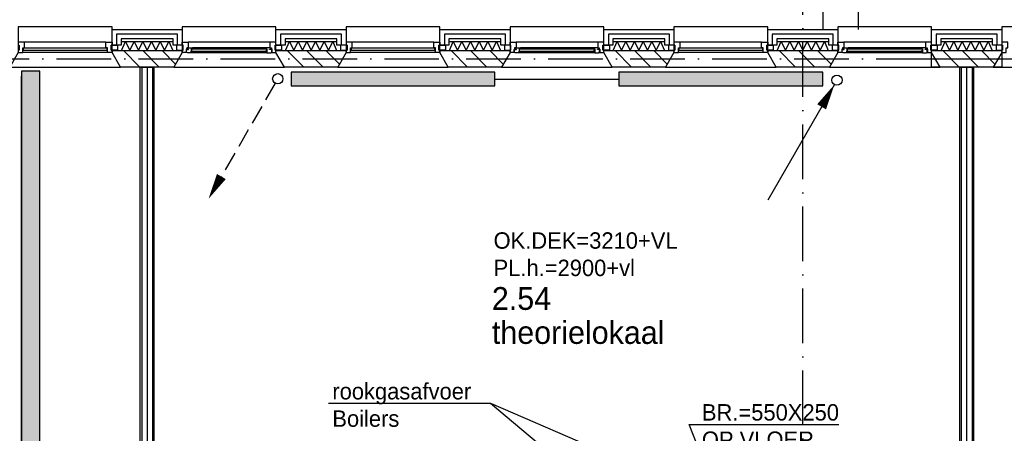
# Model space of a CAD drawing. Extents: x -1448 to 118900, y -195097 to 442500.
# Tile 41 of 103: x 23666 to 34479, y 417067 to 421602. Entities that reach past the tile are written whole.
import ezdxf

# ---------------------------------------------------------------- set-up
doc = ezdxf.new("R2010")
doc.units = 0
doc.header["$LTSCALE"] = 100
doc.linetypes.add('2322107', pattern=[2000, 1000, 1000])
doc.linetypes.add('DASHDOT', pattern=[9, 6, -1.5, 0, -1.5])
doc.layers.get('0').update_dxf_attribs({"linetype": 'CONTINUOUS'})
for name, color, linetype in [('AL$7----_STRAMIEN', 1, 'DASHDOT'), ('AL21----_BUITENWAND', 4, 'CONTINUOUS'), ('AL21K---_ISOLATIE', 1, 'CONTINUOUS'), ('AL22----_BINNENWAND', 7, 'CONTINUOUS'), ('AL27----_DAKEN', 7, 'CONTINUOUS'), ('AL28----_KONSTRUKTIE', 3, 'CONTINUOUS'), ('AL31----_BUITENKOZ', 7, 'CONTINUOUS'), ('ALL-----_REFLIJNEN', 8, 'CONTINUOUS'), ('ALXA3---_VOLZWART', 14, 'CONTINUOUS'), ('ALXAA---_GEWBETON', 12, 'CONTINUOUS'), ('ALXAB---_PREFABBETON', 1, 'CONTINUOUS'), ('BOUW', 8, 'CONTINUOUS'), ('KABELGOOT1', 8, 'CONTINUOUS'), ('WL$1----', 4, 'CONTINUOUS'), ('WL561---', 4, 'CONTINUOUS'), ('WL561---_AANVOER', 4, 'CONTINUOUS'), ('WL561---_RETOUR', 4, 'CONTINUOUS'), ('WL570---', 3, 'CONTINUOUS'), ('WM570---', 1, 'CONTINUOUS')]:
    doc.layers.add(name, color=color, linetype=linetype)
doc.styles.add('BURO-018', font='BUROFONT.shx', dxfattribs={"height": 180})
doc.styles.add('BURO-025', font='BUROFONT.shx', dxfattribs={"height": 250})

# ---------------------------------------------------------------- blocks, each defined once
blk = doc.blocks.new('EH100000')
at = {"linetype": 'BYBLOCK'}
for p, q in [((1, 0.5), (0, 0.5)), ((1, 0.5, 1), (0, 0.5, 1)), ((0, -0.5, 1), (1, -0.5, 1)), ((1, -0.5), (0, -0.5))]:
    blk.add_line(p, q, dxfattribs=at)
at = {"linetype": 'BYBLOCK', "invisible_edges": 15}
for points in [[(1, -0.5), (0, -0.5), (0, 0.5), (1, 0.5)], [(0, 0.5), (1, 0.5), (1, 0.5, 1), (0, 0.5, 1)], [(0, -0.5, 1), (1, -0.5, 1), (1, -0.5), (0, -0.5)]]:
    blk.add_3dface(points, dxfattribs=at)
blk = doc.blocks.new('EH100005')
blk.add_lwpolyline([(-1, -0.5), (0, -0.5), (0, 0.5), (-1, 0.5)])
blk = doc.blocks.new('CVHATCH1')
at = {"color": 0, "linetype": 'CONTINUOUS'}
blk.add_solid([(-0.5, -0.5), (0.5, -0.5), (-0.5, 0.5), (0.5, 0.5)], dxfattribs=at)
blk = doc.blocks.new('2322401')
at = {"color": 0, "linetype": 'CONTINUOUS'}
for p, q in [((-0.5, 0.5, 1), (-0.5, 0.5)), ((-0.5, 0.5, 1), (-0.5, -0.5, 1)), ((0.5, 0.5, 1), (-0.5, 0.5, 1)), ((0.5, 0.5), (-0.5, 0.5)), ((-0.5, 0.5), (-0.5, -0.5)), ((0.5, 0.5, 1), (0.5, 0.5)), ((0.5, -0.5, 1), (0.5, 0.5, 1)), ((0.5, -0.5), (0.5, 0.5)), ((-0.5, -0.5, 1), (-0.5, -0.5)), ((-0.5, -0.5, 1), (0.5, -0.5, 1)), ((-0.5, -0.5), (0.5, -0.5)), ((0.5, -0.5, 1), (0.5, -0.5))]:
    blk.add_line(p, q, dxfattribs=at)
blk = doc.blocks.new('LDV4107')
at = {"color": 0, "linetype": 'CONTINUOUS'}
blk.add_line((-0.25, -0.433), (-6.75, -11.691), dxfattribs=at)
blk.add_lwpolyline([(-0.25, -0.433, 0, 1, 0), (-1.5, -2.598, 1, 1, 0)], format="xyseb", dxfattribs=at)
blk.add_circle((0, 0), 0.5, dxfattribs=at)
blk = doc.blocks.new('LDV2108')
at = {"color": 0, "linetype": 'CONTINUOUS'}
for p, q in [((-0.25, -0.433), (-1.187, -2.057)), ((-1.562, -2.706), (-2.5, -4.33)), ((-2.875, -4.98), (-3.812, -6.603)), ((-4.187, -7.253), (-5.125, -8.877)), ((-5.5, -9.526), (-6.437, -11.15))]:
    blk.add_line(p, q, dxfattribs=at)
blk.add_lwpolyline([(-6.75, -11.691, 0, 1, 0), (-5.5, -9.526, 1, 1, 0)], format="xyseb", dxfattribs=at)
blk.add_circle((0, 0), 0.5, dxfattribs=at)

msp = doc.modelspace()

# ---------------------------------------------------------------- hatches: boundary and pattern name
at = {"layer": 'WM570---', "linetype": 'CONTINUOUS'}
h = msp.add_hatch(dxfattribs=at)
h.set_pattern_fill('DOTS', color=8, scale=20, style=0)
h.set_pattern_definition([(0, (0, 558400.235), (15.875, 31.75), [0, -31.75])])
h.paths.add_polyline_path([(23685.8, 414756.3), (23885.5, 414756.3), (23885.9, 421038.3), (23685.9, 421038.3)])

# ---------------------------------------------------------------- linework, layer by layer
at = {"layer": 'AL$7----_STRAMIEN', "color": 1}
for points in [[(32265.4, 371249), (32265.4, 439880.9)], [(2467.7, 421172.7), (88065.4, 421172.7)]]:
    msp.add_lwpolyline(points, dxfattribs=at)
at = {"layer": 'AL21----_BUITENWAND', "color": 8}
for p, q in [((24680.4, 421323.7), (24680.4, 421492.7)), ((24680.4, 421492.7), (25450.4, 421492.7)), ((25450.4, 421492.7), (25450.4, 421323.7)), ((26480.4, 421323.7), (26480.4, 421492.7)), ((26480.4, 421492.7), (27250.4, 421492.7)), ((27250.4, 421492.7), (27250.4, 421323.7)), ((28280.4, 421323.7), (28280.4, 421492.7)), ((28280.4, 421492.7), (29050.4, 421492.7)), ((29050.4, 421492.7), (29050.4, 421323.7)), ((30080.4, 421323.7), (30080.4, 421492.7)), ((30080.4, 421492.7), (30850.4, 421492.7)), ((30850.4, 421492.7), (30850.4, 421323.7)), ((31880.4, 421323.7), (31880.4, 421492.7)), ((31880.4, 421492.7), (32650.4, 421492.7)), ((32650.4, 421492.7), (32650.4, 421323.7)), ((33680.4, 421323.7), (33680.4, 421492.7)), ((33680.4, 421492.7), (34450.4, 421492.7)), ((34450.4, 421492.7), (34450.4, 421323.7)), ((24780.4, 421323.7), (24680.4, 421323.7)), ((25350.4, 421392.7), (24780.4, 421392.7)), ((24780.4, 421392.7), (24780.4, 421323.7)), ((25350.4, 421323.7), (25350.4, 421392.7)), ((25450.4, 421323.7), (25350.4, 421323.7)), ((26580.4, 421323.7), (26480.4, 421323.7)), ((27150.4, 421392.7), (26580.4, 421392.7)), ((26580.4, 421392.7), (26580.4, 421323.7)), ((27150.4, 421323.7), (27150.4, 421392.7)), ((27250.4, 421323.7), (27150.4, 421323.7)), ((28380.4, 421323.7), (28280.4, 421323.7)), ((28950.4, 421392.7), (28380.4, 421392.7)), ((28380.4, 421392.7), (28380.4, 421323.7)), ((28950.4, 421323.7), (28950.4, 421392.7)), ((29050.4, 421323.7), (28950.4, 421323.7)), ((30180.4, 421323.7), (30080.4, 421323.7)), ((30750.4, 421392.7), (30180.4, 421392.7)), ((30180.4, 421392.7), (30180.4, 421323.7)), ((30750.4, 421323.7), (30750.4, 421392.7)), ((30850.4, 421323.7), (30750.4, 421323.7)), ((31980.4, 421323.7), (31880.4, 421323.7)), ((32550.4, 421392.7), (31980.4, 421392.7)), ((31980.4, 421392.7), (31980.4, 421323.7)), ((32550.4, 421323.7), (32550.4, 421392.7)), ((32650.4, 421323.7), (32550.4, 421323.7)), ((33780.4, 421323.7), (33680.4, 421323.7)), ((34350.4, 421392.7), (33780.4, 421392.7)), ((33780.4, 421392.7), (33780.4, 421323.7)), ((34350.4, 421323.7), (34350.4, 421392.7)), ((34450.4, 421323.7), (34350.4, 421323.7))]:
    msp.add_line(p, q, dxfattribs=at)
at = {"layer": 'AL21K---_ISOLATIE', "color": 8, "linetype": 'CONTINUOUS'}
for p, q in [((24780.4, 421362.7), (25350.4, 421362.7)), ((24784.6, 421262.7), (24827.9, 421362.7)), ((24827.9, 421362.7), (24875.4, 421262.7)), ((24875.4, 421262.7), (24922.9, 421362.7)), ((24922.9, 421362.7), (24970.4, 421262.7)), ((24970.4, 421262.7), (25017.9, 421362.7)), ((25017.9, 421362.7), (25065.4, 421262.7)), ((25065.4, 421262.7), (25112.9, 421362.7)), ((25112.9, 421362.7), (25160.4, 421262.7)), ((25160.4, 421262.7), (25207.9, 421362.7)), ((25207.9, 421362.7), (25255.4, 421262.7)), ((25255.4, 421262.7), (25302.9, 421362.7)), ((25302.9, 421362.7), (25346.2, 421262.7)), ((26580.4, 421362.7), (27150.4, 421362.7)), ((26584.6, 421262.7), (26627.9, 421362.7)), ((26627.9, 421362.7), (26675.4, 421262.7)), ((26675.4, 421262.7), (26722.9, 421362.7)), ((26722.9, 421362.7), (26770.4, 421262.7)), ((26770.4, 421262.7), (26817.9, 421362.7)), ((26817.9, 421362.7), (26865.4, 421262.7)), ((26865.4, 421262.7), (26912.9, 421362.7)), ((26912.9, 421362.7), (26960.4, 421262.7)), ((26960.4, 421262.7), (27007.9, 421362.7)), ((27007.9, 421362.7), (27055.4, 421262.7)), ((27055.4, 421262.7), (27102.9, 421362.7)), ((27102.9, 421362.7), (27146.2, 421262.7)), ((28380.4, 421362.7), (28950.4, 421362.7)), ((28384.6, 421262.7), (28427.9, 421362.7)), ((28427.9, 421362.7), (28475.4, 421262.7)), ((28475.4, 421262.7), (28522.9, 421362.7)), ((28522.9, 421362.7), (28570.4, 421262.7)), ((28570.4, 421262.7), (28617.9, 421362.7)), ((28617.9, 421362.7), (28665.4, 421262.7)), ((28665.4, 421262.7), (28712.9, 421362.7)), ((28712.9, 421362.7), (28760.4, 421262.7)), ((28760.4, 421262.7), (28807.9, 421362.7)), ((28807.9, 421362.7), (28855.4, 421262.7)), ((28855.4, 421262.7), (28902.9, 421362.7)), ((28902.9, 421362.7), (28946.2, 421262.7)), ((30180.4, 421362.7), (30750.4, 421362.7)), ((30184.6, 421262.7), (30227.9, 421362.7)), ((30227.9, 421362.7), (30275.4, 421262.7)), ((30275.4, 421262.7), (30322.9, 421362.7)), ((30322.9, 421362.7), (30370.4, 421262.7)), ((30370.4, 421262.7), (30417.9, 421362.7)), ((30417.9, 421362.7), (30465.4, 421262.7)), ((30465.4, 421262.7), (30512.9, 421362.7)), ((30512.9, 421362.7), (30560.4, 421262.7)), ((30560.4, 421262.7), (30607.9, 421362.7)), ((30607.9, 421362.7), (30655.4, 421262.7)), ((30655.4, 421262.7), (30702.9, 421362.7)), ((30702.9, 421362.7), (30746.2, 421262.7)), ((31980.4, 421362.7), (32550.4, 421362.7)), ((31984.6, 421262.7), (32027.9, 421362.7)), ((32027.9, 421362.7), (32075.4, 421262.7)), ((32075.4, 421262.7), (32122.9, 421362.7)), ((32122.9, 421362.7), (32170.4, 421262.7)), ((32170.4, 421262.7), (32217.9, 421362.7)), ((32217.9, 421362.7), (32265.4, 421262.7)), ((32265.4, 421262.7), (32312.9, 421362.7)), ((32312.9, 421362.7), (32360.4, 421262.7)), ((32360.4, 421262.7), (32407.9, 421362.7)), ((32407.9, 421362.7), (32455.4, 421262.7)), ((32455.4, 421262.7), (32502.9, 421362.7)), ((32502.9, 421362.7), (32546.2, 421262.7)), ((33780.4, 421362.7), (34350.4, 421362.7)), ((33784.6, 421262.7), (33827.9, 421362.7)), ((33827.9, 421362.7), (33875.4, 421262.7)), ((33875.4, 421262.7), (33922.9, 421362.7)), ((33922.9, 421362.7), (33970.4, 421262.7)), ((33970.4, 421262.7), (34017.9, 421362.7)), ((34017.9, 421362.7), (34065.4, 421262.7)), ((34065.4, 421262.7), (34112.9, 421362.7)), ((34112.9, 421362.7), (34160.4, 421262.7)), ((34160.4, 421262.7), (34207.9, 421362.7)), ((34207.9, 421362.7), (34255.4, 421262.7)), ((34255.4, 421262.7), (34302.9, 421362.7)), ((34302.9, 421362.7), (34346.2, 421262.7)), ((24780.4, 421262.7), (25350.4, 421262.7)), ((26580.4, 421262.7), (27150.4, 421262.7)), ((28380.4, 421262.7), (28950.4, 421262.7)), ((30180.4, 421262.7), (30750.4, 421262.7)), ((31980.4, 421262.7), (32550.4, 421262.7)), ((33780.4, 421262.7), (34350.4, 421262.7))]:
    msp.add_line(p, q, dxfattribs=at)
at = {"layer": 'AL22----_BINNENWAND', "color": 8}
for p, q in [((24990.4, 414047.7), (24990.4, 421082.7)), ((24990.4, 421082.7), (25140.4, 421082.7)), ((25140.4, 421082.7), (25140.4, 414047.7)), ((33990.4, 414372.7), (33990.4, 421082.7)), ((33990.4, 421082.7), (34140.4, 421082.7)), ((34140.4, 421082.7), (34140.4, 414372.7))]:
    msp.add_line(p, q, dxfattribs=at)
at = {"layer": 'AL22----_BINNENWAND', "color": 8, "linetype": 'CONTINUOUS'}
for p, q in [((25005.4, 421082.7), (25005.4, 414047.7)), ((25125.4, 421082.7), (25125.4, 414047.7)), ((34005.4, 421082.7), (34005.4, 414372.7)), ((34125.4, 421082.7), (34125.4, 414372.7))]:
    msp.add_line(p, q, dxfattribs=at)
at = {"layer": 'AL27----_DAKEN', "color": 8}
for p, q in [((32875.4, 439182.7), (32875.4, 421492.7)), ((32485.4, 438792.7), (32485.4, 421492.7))]:
    msp.add_line(p, q, dxfattribs=at)
at = {"layer": 'AL28----_KONSTRUKTIE', "color": 8}
for p, q in [((24680.4, 421242.7), (24680.4, 421262.7)), ((24680.4, 421262.7), (25450.4, 421262.7)), ((24772.8, 421082.7), (24680.4, 421242.7)), ((25450.4, 421242.7), (25358, 421082.7)), ((25450.4, 421262.7), (25450.4, 421242.7)), ((26480.4, 421242.7), (26480.4, 421262.7)), ((26480.4, 421262.7), (27250.4, 421262.7)), ((26572.8, 421082.7), (26480.4, 421242.7)), ((27250.4, 421242.7), (27158, 421082.7)), ((27250.4, 421262.7), (27250.4, 421242.7)), ((28280.4, 421242.7), (28280.4, 421262.7)), ((28280.4, 421262.7), (29050.4, 421262.7)), ((28372.8, 421082.7), (28280.4, 421242.7)), ((29050.4, 421242.7), (28958, 421082.7)), ((29050.4, 421262.7), (29050.4, 421242.7)), ((30080.4, 421242.7), (30080.4, 421262.7)), ((30080.4, 421262.7), (30850.4, 421262.7)), ((30172.8, 421082.7), (30080.4, 421242.7)), ((30850.4, 421242.7), (30758, 421082.7)), ((30850.4, 421262.7), (30850.4, 421242.7)), ((31880.4, 421242.7), (31880.4, 421262.7)), ((31880.4, 421262.7), (32650.4, 421262.7)), ((31972.8, 421082.7), (31880.4, 421242.7)), ((32650.4, 421242.7), (32558, 421082.7)), ((32650.4, 421262.7), (32650.4, 421242.7)), ((33680.4, 421262.7), (34450.4, 421262.7)), ((33680.4, 421082.7), (33680.4, 421262.7)), ((33680.4, 421242.7), (33680.4, 421262.7)), ((33680.4, 421262.7), (34450.4, 421262.7)), ((33772.8, 421082.7), (33680.4, 421242.7)), ((34450.4, 421242.7), (34358, 421082.7)), ((34450.4, 421262.7), (34450.4, 421082.7)), ((34450.4, 421262.7), (34450.4, 421242.7)), ((25358, 421082.7), (24772.8, 421082.7)), ((27158, 421082.7), (26572.8, 421082.7)), ((28958, 421082.7), (28372.8, 421082.7)), ((30758, 421082.7), (30172.8, 421082.7)), ((32558, 421082.7), (31972.8, 421082.7)), ((34450.4, 421082.7), (33680.4, 421082.7)), ((34358, 421082.7), (33772.8, 421082.7))]:
    msp.add_line(p, q, dxfattribs=at)
at = {"layer": 'AL31----_BUITENKOZ', "color": 8}
for points in [[(23650.4, 421242.7), (23558, 421082.7), (24772.8, 421082.7), (24680.4, 421242.7), (24680.4, 421522.7), (23650.4, 421522.7)], [(25450.4, 421242.7), (25358, 421082.7), (26572.8, 421082.7), (26480.4, 421242.7), (26480.4, 421522.7), (25450.4, 421522.7)], [(27250.4, 421242.7), (27158, 421082.7), (28372.8, 421082.7), (28280.4, 421242.7), (28280.4, 421522.7), (27250.4, 421522.7)], [(29050.4, 421242.7), (28958, 421082.7), (30172.8, 421082.7), (30080.4, 421242.7), (30080.4, 421522.7), (29050.4, 421522.7)], [(30850.4, 421242.7), (30758, 421082.7), (31972.8, 421082.7), (31880.4, 421242.7), (31880.4, 421522.7), (30850.4, 421522.7)], [(32650.4, 421242.7), (32558, 421082.7), (33772.8, 421082.7), (33680.4, 421242.7), (33680.4, 421522.7), (32650.4, 421522.7)], [(34450.4, 421242.7), (34358, 421082.7), (35572.8, 421082.7), (35480.4, 421242.7), (35480.4, 421522.7), (34450.4, 421522.7)], [(24670.4, 421267.7), (24670.4, 421323.7), (24741.4, 421323.7), (24741.4, 421267.7)], [(25460.4, 421267.7), (25460.4, 421323.7), (25389.4, 421323.7), (25389.4, 421267.7)], [(25450.4, 421242.7), (25450.4, 421267.7), (25460.4, 421267.7), (25460.4, 421323.7), (25450.4, 421323.7), (25450.4, 421356.7), (25517.4, 421356.7), (25517.4, 421293.7), (25500.4, 421293.7), (25500.4, 421278.7), (25494.4, 421278.7), (25494.4, 421242.7)], [(25507.1, 421239.7), (25504.6, 421244), (25497.6, 421244), (25497.6, 421273.7), (25520.1, 421273.7), (25520.1, 421278.7), (25512.1, 421278.7), (25512.1, 421293.7), (25517.4, 421293.7), (25564.5, 421293.7), (25566.6, 421280.7), (25549.6, 421280.7), (25549.6, 421239.7)], [(26423.7, 421239.7), (26426.1, 421244), (26433.2, 421244), (26433.2, 421273.7), (26410.7, 421273.7), (26410.7, 421278.7), (26418.7, 421278.7), (26418.7, 421293.7), (26413.4, 421293.7), (26366.3, 421293.7), (26364.2, 421280.7), (26381.2, 421280.7), (26381.2, 421239.7)], [(26480.4, 421242.7), (26480.4, 421267.7), (26470.4, 421267.7), (26470.4, 421323.7), (26480.4, 421323.7), (26480.4, 421356.7), (26413.4, 421356.7), (26413.4, 421293.7), (26430.4, 421293.7), (26430.4, 421278.7), (26436.4, 421278.7), (26436.4, 421242.7)], [(26470.4, 421267.7), (26470.4, 421323.7), (26541.4, 421323.7), (26541.4, 421267.7)], [(27260.4, 421267.7), (27260.4, 421323.7), (27189.4, 421323.7), (27189.4, 421267.7)], [(28270.4, 421267.7), (28270.4, 421323.7), (28341.4, 421323.7), (28341.4, 421267.7)], [(29060.4, 421267.7), (29060.4, 421323.7), (28989.4, 421323.7), (28989.4, 421267.7)], [(29050.4, 421242.7), (29050.4, 421267.7), (29060.4, 421267.7), (29060.4, 421323.7), (29050.4, 421323.7), (29050.4, 421356.7), (29117.4, 421356.7), (29117.4, 421293.7), (29100.4, 421293.7), (29100.4, 421278.7), (29094.4, 421278.7), (29094.4, 421242.7)], [(29107.1, 421239.7), (29104.6, 421244), (29097.6, 421244), (29097.6, 421273.7), (29120.1, 421273.7), (29120.1, 421278.7), (29112.1, 421278.7), (29112.1, 421293.7), (29117.4, 421293.7), (29164.5, 421293.7), (29166.6, 421280.7), (29149.6, 421280.7), (29149.6, 421239.7)], [(30023.7, 421239.7), (30026.1, 421244), (30033.2, 421244), (30033.2, 421273.7), (30010.7, 421273.7), (30010.7, 421278.7), (30018.7, 421278.7), (30018.7, 421293.7), (30013.4, 421293.7), (29966.3, 421293.7), (29964.2, 421280.7), (29981.2, 421280.7), (29981.2, 421239.7)], [(30080.4, 421242.7), (30080.4, 421267.7), (30070.4, 421267.7), (30070.4, 421323.7), (30080.4, 421323.7), (30080.4, 421356.7), (30013.4, 421356.7), (30013.4, 421293.7), (30030.4, 421293.7), (30030.4, 421278.7), (30036.4, 421278.7), (30036.4, 421242.7)], [(30070.4, 421267.7), (30070.4, 421323.7), (30141.4, 421323.7), (30141.4, 421267.7)], [(30860.4, 421267.7), (30860.4, 421323.7), (30789.4, 421323.7), (30789.4, 421267.7)], [(31870.4, 421267.7), (31870.4, 421323.7), (31941.4, 421323.7), (31941.4, 421267.7)], [(32660.4, 421267.7), (32660.4, 421323.7), (32589.4, 421323.7), (32589.4, 421267.7)], [(32650.4, 421242.7), (32650.4, 421267.7), (32660.4, 421267.7), (32660.4, 421323.7), (32650.4, 421323.7), (32650.4, 421356.7), (32717.4, 421356.7), (32717.4, 421293.7), (32700.4, 421293.7), (32700.4, 421278.7), (32694.4, 421278.7), (32694.4, 421242.7)], [(32707.1, 421239.7), (32704.6, 421244), (32697.6, 421244), (32697.6, 421273.7), (32720.1, 421273.7), (32720.1, 421278.7), (32712.1, 421278.7), (32712.1, 421293.7), (32717.4, 421293.7), (32764.5, 421293.7), (32766.6, 421280.7), (32749.6, 421280.7), (32749.6, 421239.7)], [(33623.7, 421239.7), (33626.1, 421244), (33633.2, 421244), (33633.2, 421273.7), (33610.7, 421273.7), (33610.7, 421278.7), (33618.7, 421278.7), (33618.7, 421293.7), (33613.4, 421293.7), (33566.3, 421293.7), (33564.2, 421280.7), (33581.2, 421280.7), (33581.2, 421239.7)], [(33680.4, 421242.7), (33680.4, 421267.7), (33670.4, 421267.7), (33670.4, 421323.7), (33680.4, 421323.7), (33680.4, 421356.7), (33613.4, 421356.7), (33613.4, 421293.7), (33630.4, 421293.7), (33630.4, 421278.7), (33636.4, 421278.7), (33636.4, 421242.7)], [(33670.4, 421267.7), (33670.4, 421323.7), (33741.4, 421323.7), (33741.4, 421267.7)], [(34460.4, 421267.7), (34460.4, 421323.7), (34389.4, 421323.7), (34389.4, 421267.7)], [(25549.6, 421242), (25549.6, 421255.6), (25566.6, 421255.6), (25566.6, 421242)], [(26381.2, 421242), (26381.2, 421255.6), (26364.2, 421255.6), (26364.2, 421242)], [(29149.6, 421242), (29149.6, 421255.6), (29166.6, 421255.6), (29166.6, 421242)], [(29981.2, 421242), (29981.2, 421255.6), (29964.2, 421255.6), (29964.2, 421242)], [(32749.6, 421242), (32749.6, 421255.6), (32766.6, 421255.6), (32766.6, 421242)], [(33581.2, 421242), (33581.2, 421255.6), (33564.2, 421255.6), (33564.2, 421242)]]:
    msp.add_lwpolyline(points, close=True, dxfattribs=at)
at = {"layer": 'AL31----_BUITENKOZ', "color": 8, "linetype": 'CONTINUOUS'}
for points in [[(23700.4, 421242.7), (23700.4, 421242.7), (23700.4, 421293.7), (23717.4, 421293.7), (23717.4, 421356.7), (23717.4, 421356.7), (23717.4, 421356.7), (23717.4, 421356.7), (23717.4, 421356.7), (23650.4, 421356.7), (23650.4, 421323.7), (23660.4, 421323.7), (23660.4, 421267.7), (23650.4, 421267.7), (23650.4, 421267.7), (23650.4, 421242.7)], [(24625.4, 421268.7), (24625.4, 421289.7), (23705.4, 421289.7), (23705.4, 421268.7)], [(24630.4, 421242.7), (24630.4, 421242.7), (24630.4, 421293.7), (24613.4, 421293.7), (24613.4, 421356.7), (24613.4, 421356.7), (24613.4, 421356.7), (24613.4, 421356.7), (24613.4, 421356.7), (24680.4, 421356.7), (24680.4, 421323.7), (24670.4, 421323.7), (24670.4, 421267.7), (24680.4, 421267.7), (24680.4, 421267.7), (24680.4, 421242.7)], [(27300.4, 421242.7), (27300.4, 421242.7), (27300.4, 421293.7), (27317.4, 421293.7), (27317.4, 421356.7), (27317.4, 421356.7), (27317.4, 421356.7), (27317.4, 421356.7), (27317.4, 421356.7), (27250.4, 421356.7), (27250.4, 421323.7), (27260.4, 421323.7), (27260.4, 421267.7), (27250.4, 421267.7), (27250.4, 421267.7), (27250.4, 421242.7)], [(28225.4, 421268.7), (28225.4, 421289.7), (27305.4, 421289.7), (27305.4, 421268.7)], [(28230.4, 421242.7), (28230.4, 421242.7), (28230.4, 421293.7), (28213.4, 421293.7), (28213.4, 421356.7), (28213.4, 421356.7), (28213.4, 421356.7), (28213.4, 421356.7), (28213.4, 421356.7), (28280.4, 421356.7), (28280.4, 421323.7), (28270.4, 421323.7), (28270.4, 421267.7), (28280.4, 421267.7), (28280.4, 421267.7), (28280.4, 421242.7)], [(30900.4, 421242.7), (30900.4, 421242.7), (30900.4, 421293.7), (30917.4, 421293.7), (30917.4, 421356.7), (30917.4, 421356.7), (30917.4, 421356.7), (30917.4, 421356.7), (30917.4, 421356.7), (30850.4, 421356.7), (30850.4, 421323.7), (30860.4, 421323.7), (30860.4, 421267.7), (30850.4, 421267.7), (30850.4, 421267.7), (30850.4, 421242.7)], [(31825.4, 421268.7), (31825.4, 421289.7), (30905.4, 421289.7), (30905.4, 421268.7)], [(31830.4, 421242.7), (31830.4, 421242.7), (31830.4, 421293.7), (31813.4, 421293.7), (31813.4, 421356.7), (31813.4, 421356.7), (31813.4, 421356.7), (31813.4, 421356.7), (31813.4, 421356.7), (31880.4, 421356.7), (31880.4, 421323.7), (31870.4, 421323.7), (31870.4, 421267.7), (31880.4, 421267.7), (31880.4, 421267.7), (31880.4, 421242.7)], [(34500.4, 421242.7), (34500.4, 421242.7), (34500.4, 421293.7), (34517.4, 421293.7), (34517.4, 421356.7), (34517.4, 421356.7), (34517.4, 421356.7), (34517.4, 421356.7), (34517.4, 421356.7), (34450.4, 421356.7), (34450.4, 421323.7), (34460.4, 421323.7), (34460.4, 421267.7), (34450.4, 421267.7), (34450.4, 421267.7), (34450.4, 421242.7)], [(26379.2, 421257.7), (26379.2, 421278.7), (25551.6, 421278.7), (25551.6, 421257.7)], [(29979.2, 421257.7), (29979.2, 421278.7), (29151.6, 421278.7), (29151.6, 421257.7)], [(33579.2, 421257.7), (33579.2, 421278.7), (32751.6, 421278.7), (32751.6, 421257.7)]]:
    msp.add_lwpolyline(points, close=True, dxfattribs=at)
at = {"layer": 'AL31----_BUITENKOZ', "color": 8}
for points in [[(24613.4, 421356.7), (23717.4, 421356.7)], [(26413.4, 421356.7), (25517.4, 421356.7)], [(26366.3, 421293.7), (25564.5, 421293.7)], [(28213.4, 421356.7), (27317.4, 421356.7)], [(30013.4, 421356.7), (29117.4, 421356.7)], [(29966.3, 421293.7), (29164.5, 421293.7)], [(31813.4, 421356.7), (30917.4, 421356.7)], [(33613.4, 421356.7), (32717.4, 421356.7)], [(33566.3, 421293.7), (32764.5, 421293.7)], [(24630.4, 421242.7), (23700.4, 421242.7)], [(26381.2, 421239.7), (25549.6, 421239.7)], [(28230.4, 421242.7), (27300.4, 421242.7)], [(29981.2, 421239.7), (29149.6, 421239.7)], [(31830.4, 421242.7), (30900.4, 421242.7)], [(33581.2, 421239.7), (32749.6, 421239.7)]]:
    msp.add_lwpolyline(points, dxfattribs=at)
at = {"layer": 'ALL-----_REFLIJNEN', "color": 8, "linetype": 'CONTINUOUS'}
for p, q in [((25400.4, 421442.7), (24730.4, 421442.7)), ((24730.4, 421442.7), (24730.4, 421323.7)), ((25400.4, 421323.7), (25400.4, 421442.7)), ((27200.4, 421442.7), (26530.4, 421442.7)), ((26530.4, 421442.7), (26530.4, 421323.7)), ((27200.4, 421323.7), (27200.4, 421442.7)), ((29000.4, 421442.7), (28330.4, 421442.7)), ((28330.4, 421442.7), (28330.4, 421323.7)), ((29000.4, 421323.7), (29000.4, 421442.7)), ((30800.4, 421442.7), (30130.4, 421442.7)), ((30130.4, 421442.7), (30130.4, 421323.7)), ((30800.4, 421323.7), (30800.4, 421442.7)), ((32600.4, 421442.7), (31930.4, 421442.7)), ((31930.4, 421442.7), (31930.4, 421323.7)), ((32600.4, 421323.7), (32600.4, 421442.7)), ((34400.4, 421442.7), (33730.4, 421442.7)), ((33730.4, 421442.7), (33730.4, 421323.7)), ((34400.4, 421323.7), (34400.4, 421442.7)), ((25065.4, 421082.7), (25065.4, 414047.7)), ((33680.4, 421172.7), (34450.4, 421172.7)), ((34065.4, 421082.7), (34065.4, 414372.7))]:
    msp.add_line(p, q, dxfattribs=at)
at = {"layer": 'ALXA3---_VOLZWART', "color": 8}
for p, q in [((25400.4, 421442.7), (24730.4, 421442.7)), ((24730.4, 421442.7), (24730.4, 421323.7)), ((25400.4, 421323.7), (25400.4, 421442.7)), ((27200.4, 421442.7), (26530.4, 421442.7)), ((26530.4, 421442.7), (26530.4, 421323.7)), ((27200.4, 421323.7), (27200.4, 421442.7)), ((29000.4, 421442.7), (28330.4, 421442.7)), ((28330.4, 421442.7), (28330.4, 421323.7)), ((29000.4, 421323.7), (29000.4, 421442.7)), ((30800.4, 421442.7), (30130.4, 421442.7)), ((30130.4, 421442.7), (30130.4, 421323.7)), ((30800.4, 421323.7), (30800.4, 421442.7)), ((32600.4, 421442.7), (31930.4, 421442.7)), ((31930.4, 421442.7), (31930.4, 421323.7)), ((32600.4, 421323.7), (32600.4, 421442.7)), ((34400.4, 421442.7), (33730.4, 421442.7)), ((33730.4, 421442.7), (33730.4, 421323.7)), ((34400.4, 421323.7), (34400.4, 421442.7))]:
    msp.add_line(p, q, dxfattribs=at)
at = {"layer": 'ALXAA---_GEWBETON', "color": 8}
msp.add_line((33680.4, 421172.7), (34450.4, 421172.7), dxfattribs=at)
at = {"layer": 'ALXAB---_PREFABBETON', "color": 8}
for p, q in [((24804.9, 421262.7), (24984.9, 421082.7)), ((25017, 421262.7), (25197, 421082.7)), ((25229.2, 421262.7), (25376.7, 421115.2)), ((25441.3, 421262.7), (25450.4, 421253.6)), ((26604.9, 421262.7), (26784.9, 421082.7)), ((26817, 421262.7), (26997, 421082.7)), ((27029.2, 421262.7), (27176.7, 421115.2)), ((27241.3, 421262.7), (27250.4, 421253.6)), ((28404.9, 421262.7), (28584.9, 421082.7)), ((28617, 421262.7), (28797, 421082.7)), ((28829.2, 421262.7), (28976.7, 421115.2)), ((29041.3, 421262.7), (29050.4, 421253.6)), ((30204.9, 421262.7), (30384.9, 421082.7)), ((30417, 421262.7), (30597, 421082.7)), ((30629.2, 421262.7), (30776.7, 421115.2)), ((30841.3, 421262.7), (30850.4, 421253.6)), ((32004.9, 421262.7), (32184.9, 421082.7)), ((32217, 421262.7), (32397, 421082.7)), ((32429.2, 421262.7), (32576.7, 421115.2)), ((32641.3, 421262.7), (32650.4, 421253.6)), ((33804.9, 421262.7), (33984.9, 421082.7)), ((34017, 421262.7), (34197, 421082.7)), ((34229.2, 421262.7), (34376.7, 421115.2)), ((34441.3, 421262.7), (34450.4, 421253.6))]:
    msp.add_line(p, q, dxfattribs=at)
at = {"layer": 'WL$1----', "color": 1}
for p, q in [((27057.8, 417396.3), (28836.6, 417396.3)), ((28836.6, 417396.3), (30022.5, 416404.1)), ((28836.6, 417396.3), (31139.4, 416404.1))]:
    msp.add_line(p, q, dxfattribs=at)
at = {"layer": 'WL561---_AANVOER', "linetype": '2322107'}
msp.add_line((28885.4, 420951.3), (30245.4, 420951.3), dxfattribs=at)
at = {"layer": 'WM570---'}
for p, q in [((31692.1, 415500.6), (31016.2, 417162.4)), ((31016.2, 417162.4), (32662.4, 417162.4))]:
    msp.add_line(p, q, dxfattribs=at)

# ---------------------------------------------------------------- block references
at = {"layer": 'KABELGOOT1', "yscale": 200, "zscale": 60}
for name, p, xscale, rotation in [('EH100000', (23785.8, 420984.3, 3897.6), 5895.529782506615, 270.0000000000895), ('EH100005', (23785.9, 421038.3, 3650), 60, 90)]:
    msp.add_blockref(name, p, dxfattribs=dict(at, xscale=xscale, rotation=rotation))
at = {"layer": 'WL561---', "xscale": 2240, "yscale": 150}
for name, p, zscale, rotation in [('2322401', (27765.4, 420951.3), 400, 180.0000000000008), ('CVHATCH1', (27765.4, 420951.3), 2240, 180.0000000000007), ('CVHATCH1', (31365.4, 420951.3), 2240, 180.0000000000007), ('2322401', (31365.4, 420951.3), 400, 180.0000000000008)]:
    msp.add_blockref(name, p, dxfattribs=dict(at, zscale=zscale, rotation=rotation))
at = {"layer": 'WL561---_AANVOER', "color": 2, "xscale": 112.5, "yscale": 112.5, "zscale": 112.5}
msp.add_blockref('LDV4107', (32641.4, 420938.9), dxfattribs=at)
at = {"layer": 'WL561---_RETOUR', "color": 2, "xscale": 112.5, "yscale": 112.5, "zscale": 112.5}
msp.add_blockref('LDV2108', (26499.5, 420953.9), dxfattribs=at)

# ---------------------------------------------------------------- texts
at = {"layer": 'BOUW', "color": 1, "style": 'BURO-018'}
for s, p in [('OK.DEK=3210+VL', (28870.1, 419090.4)), ('PL.h.=2900+vl', (28870.1, 418790.4))]:
    msp.add_text(s, height=180, dxfattribs=at).set_placement(p)
at = {"layer": 'BOUW', "style": 'BURO-025'}
for s, p in [('2.54', (28851.3, 418419.7)), ('theorielokaal', (28851.3, 418046.7))]:
    msp.add_text(s, height=250, dxfattribs=at).set_placement(p)
at = {"layer": 'WL$1----', "color": 1, "style": 'BURO-018'}
for s, p in [('rookgasafvoer', (27099.2, 417437.6)), ('Boilers', (27099.2, 417137.6))]:
    msp.add_text(s, height=180, dxfattribs=at).set_placement(p)
at = {"layer": 'WL570---', "color": 1, "style": 'BURO-018'}
for s, p in [('BR.=550X250', (31157.9, 417206)), ('OP VLOER', (31157.9, 416906))]:
    msp.add_text(s, height=180, dxfattribs=at).set_placement(p)

doc.saveas('drawing.dxf')
